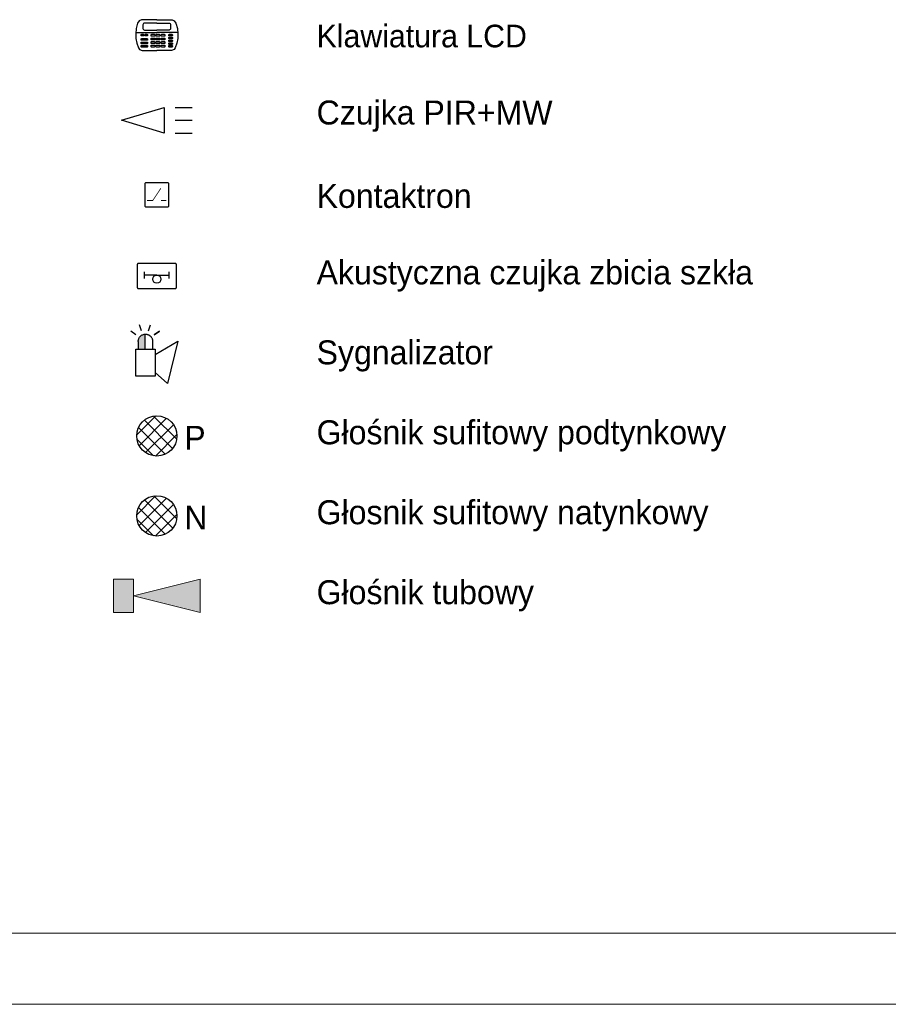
# Model space of a CAD drawing. Header units: centimetres. Extents: x 74448 to 96987, y -37016 to -10817.
# Tile 165 of 174: x 79666 to 80400, y -15796 to -14965. Entities that reach past the tile are written whole.
import ezdxf

# ---------------------------------------------------------------- set-up
doc = ezdxf.new("R2010")
doc.units = ezdxf.units.CM
doc.header["$LTSCALE"] = 0.02
doc.layers.get('0').update_dxf_attribs({"color": 8, "lineweight": 13})
for name, color, linetype, lineweight in [('_AUDIO', 7, 'Continuous', 18), ('_pk_tabelka', 7, 'Continuous', 15), ('SSWiN', 7, 'Continuous', 25)]:
    doc.layers.add(name, color=color, linetype=linetype, lineweight=lineweight)
doc.layers.add('_AUDIO 2', color=7, linetype='Continuous')
doc.styles.add('Tomasz_W legenda', font='TCM_____.TTF')
pattern_1 = [(45, (-12273.038, 11264.514), (-5.6126601, 5.6126601), []), (135, (-12273.038, 11264.514), (-5.6126601, -5.6126601), [])]

# ---------------------------------------------------------------- blocks, each defined once
blk = doc.blocks.new('AAT_PIR')
at = {"ltscale": 50}
blk.add_lwpolyline([(0, 0), (22.5, 6.75), (22.5, -6.75)], close=True, dxfattribs=at)
for points in [[(28.125, 6.75), (37.125, 6.75)], [(28.125, 0), (37.125, 0)], [(28.125, -6.75), (37.125, -6.75)]]:
    blk.add_lwpolyline(points, dxfattribs=at)
blk = doc.blocks.new('AAT_KLAW_LCD')
for points in [[(13.08, 10.24), (3.63, 10.24), (2.19, 9.58), (1.17, 8.14), (0.3, 4.78), (0, 1.5), (0, -1.5), (0.6, -4.39), (1.65, -7.24), (2.37, -8.17), (4, -8.8), (13.08, -8.8)], [(13.08, 10.24), (22.52, 10.24), (23.96, 9.58), (24.98, 8.14), (25.86, 4.78), (26.16, 1.5), (26.16, -1.5), (25.56, -4.39), (24.5, -7.24), (23.78, -8.17), (22.16, -8.8), (13.08, -8.8)], [(0.08, 2.34), (13.08, 2.34)], [(26.08, 2.34), (13.08, 2.34)]]:
    blk.add_lwpolyline(points)
for points in [[(13.08, 8.13), (5.48, 8.13, 0.414214), (4.48, 7.13), (4.48, 4.83, 0.414214), (5.48, 3.83), (13.08, 3.83)], [(13.08, 8.13), (20.68, 8.13, -0.414214), (21.68, 7.13), (21.68, 4.83, -0.414214), (20.68, 3.83), (13.08, 3.83)]]:
    blk.add_lwpolyline(points, format="xyb")
for points in [[(3.65, 1.16), (4.62, 1.16, -0.414214), (5.02, 0.76), (5.02, 0.58, -0.414214), (4.62, 0.18), (3.65, 0.18, -0.414214), (3.25, 0.58), (3.25, 0.76, -0.414214)], [(6.02, 1.16), (6.98, 1.16, -0.414214), (7.38, 0.76), (7.38, 0.58, -0.414214), (6.98, 0.18), (6.02, 0.18, -0.414214), (5.62, 0.58), (5.62, 0.76, -0.414214)], [(9.88, 1.16), (11.44, 1.16, -0.414214), (11.84, 0.76), (11.84, 0.36, -0.414214), (11.44, -0.04), (9.88, -0.04, -0.414214), (9.48, 0.36), (9.48, 0.76, -0.414214)], [(12.94, 1.16), (14.51, 1.16, -0.414214), (14.91, 0.76), (14.91, 0.36, -0.414214), (14.51, -0.04), (12.94, -0.04, -0.414214), (12.54, 0.36), (12.54, 0.76, -0.414214)], [(16.17, 1.16), (17.73, 1.16, -0.414214), (18.13, 0.76), (18.13, 0.36, -0.414214), (17.73, -0.04), (16.17, -0.04, -0.414214), (15.77, 0.36), (15.77, 0.76, -0.414214)], [(20.87, 1.16), (22.42, 1.16, -0.414214), (22.82, 0.76), (22.82, 0.58, -0.414214), (22.42, 0.18), (20.87, 0.18, -0.414214), (20.47, 0.58), (20.47, 0.76, -0.414214)], [(3.65, -1.53), (6.98, -1.53, -0.414214), (7.38, -1.93), (7.38, -2.12, -0.414214), (6.98, -2.52), (3.65, -2.52, -0.414214), (3.25, -2.12), (3.25, -1.93, -0.414214)], [(3.65, -3.7), (6.98, -3.7, -0.414214), (7.38, -4.1), (7.38, -4.28, -0.414214), (6.98, -4.68), (3.65, -4.68, -0.414214), (3.25, -4.28), (3.25, -4.1, -0.414214)], [(3.65, -5.77), (6.98, -5.77, -0.414214), (7.38, -6.17), (7.38, -6.36, -0.414214), (6.98, -6.76), (3.65, -6.76, -0.414214), (3.25, -6.36), (3.25, -6.17, -0.414214)], [(9.88, -1.13), (11.44, -1.13, -0.414214), (11.84, -1.53), (11.84, -1.93, -0.414214), (11.44, -2.33), (9.88, -2.33, -0.414214), (9.48, -1.93), (9.48, -1.53, -0.414214)], [(9.88, -3.37), (11.44, -3.37, -0.414214), (11.84, -3.77), (11.84, -4.17, -0.414214), (11.44, -4.57), (9.88, -4.57, -0.414214), (9.48, -4.17), (9.48, -3.77, -0.414214)], [(9.88, -5.55), (11.44, -5.55, -0.414214), (11.84, -5.95), (11.84, -6.35, -0.414214), (11.44, -6.75), (9.88, -6.75, -0.414214), (9.48, -6.35), (9.48, -5.95, -0.414214)], [(12.94, -1.13), (14.51, -1.13, -0.414214), (14.91, -1.53), (14.91, -1.93, -0.414214), (14.51, -2.33), (12.94, -2.33, -0.414214), (12.54, -1.93), (12.54, -1.53, -0.414214)], [(12.94, -3.37), (14.51, -3.37, -0.414214), (14.91, -3.77), (14.91, -4.17, -0.414214), (14.51, -4.57), (12.94, -4.57, -0.414214), (12.54, -4.17), (12.54, -3.77, -0.414214)], [(12.94, -5.55), (14.51, -5.55, -0.414214), (14.91, -5.95), (14.91, -6.35, -0.414214), (14.51, -6.75), (12.94, -6.75, -0.414214), (12.54, -6.35), (12.54, -5.95, -0.414214)], [(16.17, -1.13), (17.73, -1.13, -0.414214), (18.13, -1.53), (18.13, -1.93, -0.414214), (17.73, -2.33), (16.17, -2.33, -0.414214), (15.77, -1.93), (15.77, -1.53, -0.414214)], [(16.17, -3.37), (17.73, -3.37, -0.414214), (18.13, -3.77), (18.13, -4.17, -0.414214), (17.73, -4.57), (16.17, -4.57, -0.414214), (15.77, -4.17), (15.77, -3.77, -0.414214)], [(16.17, -5.55), (17.73, -5.55, -0.414214), (18.13, -5.95), (18.13, -6.35, -0.414214), (17.73, -6.75), (16.17, -6.75, -0.414214), (15.77, -6.35), (15.77, -5.95, -0.414214)], [(20.87, -0.65), (22.42, -0.65, -0.414214), (22.82, -1.05), (22.82, -1.24, -0.414214), (22.42, -1.64), (20.87, -1.64, -0.414214), (20.47, -1.24), (20.47, -1.05, -0.414214)], [(20.87, -2.39), (22.42, -2.39, -0.414214), (22.82, -2.79), (22.82, -2.98, -0.414214), (22.42, -3.38), (20.87, -3.38, -0.414214), (20.47, -2.98), (20.47, -2.79, -0.414214)], [(20.87, -4.19), (22.42, -4.19, -0.414214), (22.82, -4.59), (22.82, -4.78, -0.414214), (22.42, -5.18), (20.87, -5.18, -0.414214), (20.47, -4.78), (20.47, -4.59, -0.414214)], [(20.87, -5.76), (22.42, -5.76, -0.414214), (22.82, -6.16), (22.82, -6.35, -0.414214), (22.42, -6.75), (20.87, -6.75, -0.414214), (20.47, -6.35), (20.47, -6.16, -0.414214)]]:
    blk.add_lwpolyline(points, format="xyb", close=True)
blk = doc.blocks.new('AAT_SYGN.OPT.AKU')
blk.add_hatch(color=256).paths.add_polyline_path([(6.33, 18.48), (6.33, 28.68), (6.08, 28.67), (5.59, 28.59), (5.14, 28.48), (4.72, 28.33), (4.32, 28.15), (3.96, 27.94), (3.64, 27.72), (3.27, 27.42), (2.91, 27.05), (2.58, 26.64), (2.3, 26.21), (2.1, 25.82), (1.94, 25.43), (1.81, 25.01), (1.72, 24.6), (1.68, 24.29), (1.65, 23.77), (1.65, 18.48)])
for points in [[(3.94, 30.92), (2.57, 35.14)], [(8.71, 30.92), (10.08, 35.14)], [(0.08, 28.11), (-3.51, 30.72)], [(1.65, 23.77), (1.68, 24.29), (1.72, 24.6), (1.81, 25.01), (1.94, 25.43), (2.1, 25.82), (2.3, 26.21), (2.58, 26.64), (2.91, 27.05), (3.27, 27.42), (3.64, 27.72), (3.96, 27.94), (4.32, 28.15), (4.72, 28.33), (5.14, 28.48), (5.59, 28.59), (6.08, 28.67), (6.57, 28.69), (6.92, 28.68), (7.4, 28.62), (7.74, 28.55), (8.14, 28.43), (8.52, 28.29), (8.83, 28.14), (9.06, 28.01), (9.4, 27.79), (9.64, 27.61), (9.8, 27.48), (10.01, 27.28), (10.35, 26.92), (10.53, 26.68), (10.71, 26.43), (10.88, 26.14), (11.06, 25.78), (11.24, 25.31), (11.31, 25.09), (11.39, 24.73), (11.45, 24.38), (11.47, 24.1), (11.48, 23.77)], [(6.33, 18.48), (6.33, 28.68)], [(1.65, 23.77), (1.65, 18.48)], [(11.48, 23.77), (11.48, 18.48)], [(13.14, 14.72), (28.65, 23.96), (21.73, -5.05), (13.14, 2.45)]]:
    blk.add_lwpolyline(points)
for points in [[(12.57, 28.11), (16.16, 30.72)], [(0, 18.48), (13.14, 18.48), (13.14, 0), (0, 0)]]:
    blk.add_lwpolyline(points, close=True)
blk = doc.blocks.new('AAT_KONTRKTRON')
blk.add_lwpolyline([(1, -8.27), (15.54, -8.27, 0.414214), (16.54, -7.27), (16.54, 7.27, 0.414214), (15.54, 8.27), (1, 8.27, 0.414214), (0, 7.27), (0, -7.27, 0.414214)], format="xyb", close=True)
at = {"const_width": 0.551}
for points in [[(1.65, -3.86), (5.51, -3.86), (11.02, 4.41)], [(11.02, -3.86), (14.88, -3.86)]]:
    blk.add_lwpolyline(points, dxfattribs=at)
blk = doc.blocks.new('AAT_CZUJKA ST. SZKŁA')
for p, q in [((6.53, -2.34), (6.53, 4.06)), ((18, 0.86), (6.53, 0.86)), ((18, 0.86), (29.47, 0.86)), ((29.47, -2.34), (29.47, 4.06))]:
    blk.add_line(p, q)
blk.add_lwpolyline([(1, 12.02), (35, 12.02, -0.414214), (36, 11.02), (36, -11.02, -0.414214), (35, -12.02), (1, -12.02, -0.414214), (0, -11.02), (0, 11.02, -0.414214)], format="xyb", close=True)
at = {"ltscale": 0.1}
blk.add_circle((18, -2.95), 3.8, dxfattribs=at)

msp = doc.modelspace()

# ---------------------------------------------------------------- hatches: boundary and pattern name
at = {"layer": '_AUDIO'}
h = msp.add_hatch(dxfattribs=at)
h.set_pattern_fill('ANSI37', color=256, scale=2.5)
h.set_pattern_definition(pattern_1)
h.paths.add_polyline_path([(79799.09, -15383.63, 1), (79765.09, -15383.63, 1)])
h = msp.add_hatch(color=256, dxfattribs=at)
h.dxf.hatch_style = 1
h.paths.add_polyline_path([(79745.36, -15465.13), (79762.47, -15465.13), (79762.47, -15451.13), (79762.47, -15437.13), (79745.36, -15437.13)])
h.paths.add_polyline_path([(79762.47, -15451.13), (79818.83, -15465.13), (79818.83, -15437.13)])
at = {"layer": '_AUDIO 2'}
h = msp.add_hatch(dxfattribs=at)
h.set_pattern_fill('ANSI37', color=256, scale=2.5)
h.set_pattern_definition(pattern_1)
h.paths.add_polyline_path([(79799.09, -15316.13, 1), (79765.09, -15316.13, 1)])

# ---------------------------------------------------------------- linework, layer by layer
at = {"layer": '_AUDIO'}
for points in [[(79745.36, -15437.13), (79745.36, -15465.13), (79762.47, -15465.13), (79762.47, -15451.13), (79762.47, -15437.13), (79745.36, -15437.13)], [(79762.47, -15451.13), (79818.83, -15437.13), (79818.83, -15465.13), (79762.47, -15451.13)]]:
    msp.add_lwpolyline(points, dxfattribs=at)
at = {"layer": '_AUDIO', "lineweight": 30}
msp.add_circle((79782.09, -15383.63), 17, dxfattribs=at)
at = {"layer": '_AUDIO 2', "lineweight": 30}
msp.add_circle((79782.09, -15316.13), 17, dxfattribs=at)
at = {"layer": '_pk_tabelka', "color": 7, "ltscale": 3}
for p, q in [((82803.68, -15736.02), (74703.68, -15736.02)), ((82863.68, -15796.02), (74453.68, -15796.02))]:
    msp.add_line(p, q, dxfattribs=at)

# ---------------------------------------------------------------- block references
at = {"layer": 'SSWiN'}
for name, p, xscale, yscale, zscale in [('AAT_KLAW_LCD', (79764.31, -14978.63), 1.359403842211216, 1.359403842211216, 1.359403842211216), ('AAT_PIR', (79752.27, -15049.57), 1.606568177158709, 1.606568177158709, 1.606568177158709), ('AAT_KONTRKTRON', (79771.88, -15112.57), 1.235821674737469, 1.235821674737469, 1.235821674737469), ('AAT_CZUJKA ST. SZKŁA', (79765.85, -15181.13), 0.9021702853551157, 0.9021702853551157, 0.9021702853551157), ('AAT_SYGN.OPT.AKU', (79764.39, -15265.66), 1.235821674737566, 1.235821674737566, 1.235821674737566)]:
    msp.add_blockref(name, p, dxfattribs=dict(at, xscale=xscale, yscale=yscale, zscale=zscale))

# ---------------------------------------------------------------- texts
at = {"layer": '_AUDIO', "insert": (79805.46, -15375.14), "char_height": 20, "width": 16.5734, "attachment_point": 1, "style": 'Tomasz_W legenda'}
msp.add_mtext('N', dxfattribs=at)
at = {"layer": '_AUDIO 2', "insert": (79805.46, -15307.64), "char_height": 20, "width": 16.5734, "attachment_point": 1, "style": 'Tomasz_W legenda'}
msp.add_mtext('P', dxfattribs=at)
at = {"layer": 'SSWiN', "ltscale": 0.5, "attachment_point": 4, "line_spacing_factor": 0.825, "style": 'Tomasz_W legenda'}
for s, insert, char_height, width in [('Klawiatura LCD ', (79917.09, -14978.63), 19.125, 683.479), ('Czujka PIR+MW ', (79917.09, -15046.13), 20.25, 630.8743), ('Kontaktron ', (79917.09, -15113.63), 20.25, 630.8743), ('Akustyczna czujka zbicia szkła ', (79917.09, -15181.13), 20.25, 630.8743), ('Sygnalizator ', (79917.09, -15248.63), 20.25, 630.8743), ('Głośnik sufitowy podtynkowy', (79917.09, -15316.13), 20.25, 630.8743), ('Głosnik sufitowy natynkowy', (79917.09, -15383.63), 20.25, 630.8743), ('Głośnik tubowy', (79917.09, -15451.13), 20.25, 630.8743)]:
    msp.add_mtext(s, dxfattribs=dict(at, insert=insert, char_height=char_height, width=width))

doc.saveas('drawing.dxf')
